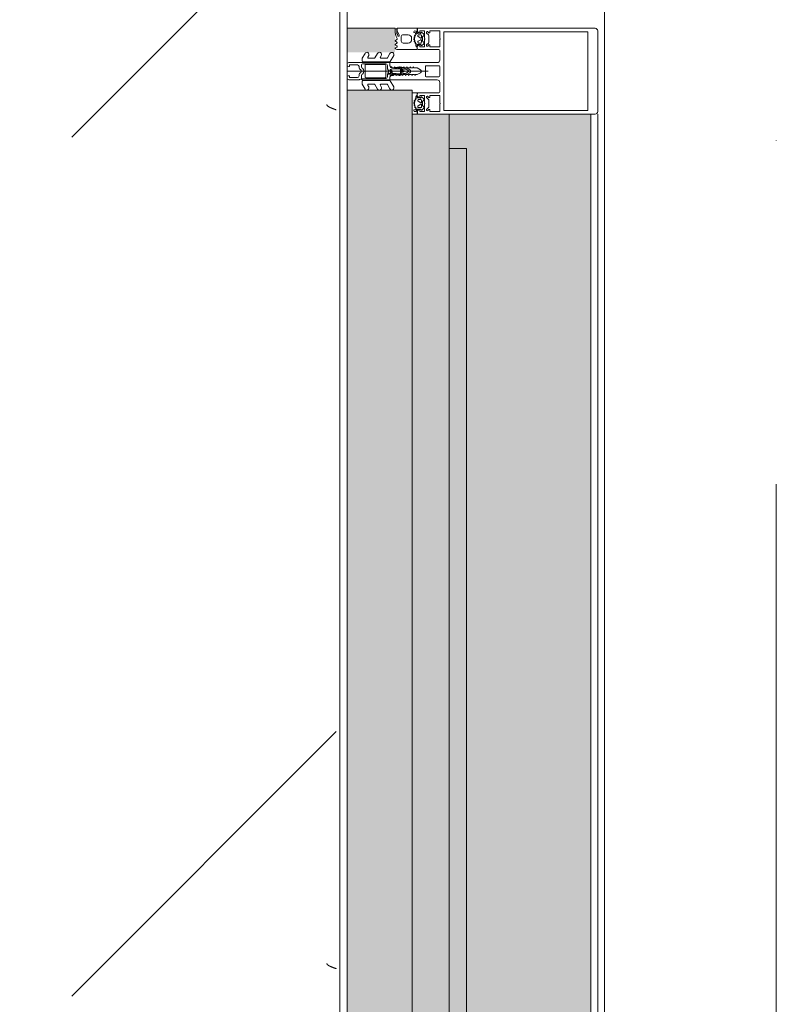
# Model space of a CAD drawing. Header units: millimetres. Extents: x -3267 to 40126, y 29201 to 102288.
# Tile 243 of 256: x 9485 to 9926, y 65700 to 66274. Entities that reach past the tile are written whole.
import ezdxf

# ---------------------------------------------------------------- set-up
doc = ezdxf.new("R2010")
doc.units = ezdxf.units.MM
doc.linetypes.add('4_ Штрихпунктир_ 10 х 2 мм', pattern=[1400, 1000, -200, 0, -200])
for name, color, linetype, lineweight in [('A-DETL-GENF-OTLN', 7, 'Continuous', 9), ('A-GLAZ-____-OTLN', 7, 'Continuous', 9), ('A-GLAZ-CWMG-MCUT', 7, 'Continuous', 9), ('A-GLAZ-CWMG-OTLN', 7, 'Continuous', 9), ('A-WALL-____-OTLN', 7, 'Continuous', 9), ('M-EQPM-____-OTLN', 7, 'Continuous', 9), ('S-GRID-____-OTLN', 7, 'Continuous', 9)]:
    doc.layers.add(name, color=color, linetype=linetype, lineweight=lineweight)

# ---------------------------------------------------------------- blocks, each defined once
blk = doc.blocks.new('Rectangular Mullion - HI_CovCap-20mm_Mull-105mm-V273-ВКК_02_К1_З_ЭОМ_кабель_')
at = {"layer": 'A-DETL-GENF-OTLN', "color": 253, "true_color": 0xaaaaaa}
for p, q in [((-25, 144.5), (-25, 130.68)), ((23.5, 146), (-23.5, 146)), ((25, 130.68), (25, 144.5)), ((-25, 136), (-25, 59.5)), ((-22.9, 135.44), (-22.9, 59.4)), ((22.9, 136), (22.9, 59.4)), ((25, 136), (25, 59.4)), ((-25, 59.5), (-25, 61)), ((-12.6, 53.5), (-12.6, 41.4)), ((-5, 25.5), (-5, 52.5)), ((-3.2, 46.1), (-3.2, 53.5)), ((-2.7, 54), (2.7, 54)), ((3.2, 53.5), (3.2, 46.1)), ((5, 52.5), (5, 25.5)), ((12.6, 41.4), (12.6, 53.5)), ((-22.24, 46.35), (-21.18, 47.41)), ((-20.47, 47.7), (-17.13, 47.7)), ((-16.42, 47.41), (-15.36, 46.35)), ((0, 47.27), (0, 0)), ((15.36, 46.35), (16.42, 47.41)), ((17.13, 47.7), (20.47, 47.7)), ((21.18, 47.41), (22.24, 46.35)), ((-23.5, 40.8), (-25, 40.8)), ((-22.3, 40.8), (-22.9, 40.8)), ((-22.9, 40.2), (-21.62, 40.2)), ((-21.76, 44.51), (-22.58, 43.54)), ((-21.2, 42.9), (-21.2, 41.7)), ((-19.5, 43.4), (-20.7, 43.4)), ((-20.7, 41.2), (-20.42, 41.2)), ((-20.16, 41.35), (-19.24, 42.95)), ((-17.65, 44), (-19.95, 44)), ((-18.36, 42.95), (-17.44, 41.35)), ((-16.9, 43.4), (-18.1, 43.4)), ((-17.18, 41.2), (-16.9, 41.2)), ((-16.4, 41.7), (-16.4, 42.9)), ((-15.02, 43.54), (-15.84, 44.51)), ((-14.64, 40.8), (-15.29, 40.8)), ((2.7, 45.6), (-2.7, 45.6)), ((14.64, 40.8), (15.29, 40.8)), ((15.02, 43.54), (15.84, 44.51)), ((16.4, 41.7), (16.4, 42.9)), ((16.9, 43.4), (18.1, 43.4)), ((17.18, 41.2), (16.9, 41.2)), ((18.36, 42.95), (17.44, 41.35)), ((17.65, 44), (19.95, 44)), ((20.16, 41.35), (19.24, 42.95)), ((19.5, 43.4), (20.7, 43.4)), ((20.7, 41.2), (20.42, 41.2)), ((21.2, 42.9), (21.2, 41.7)), ((22.9, 40.2), (21.62, 40.2)), ((21.76, 44.51), (22.58, 43.54)), ((22.3, 40.8), (22.9, 40.8)), ((-22.27, 39.59), (-22.55, 39.1)), ((-21.07, 39.62), (-21.08, 39.77)), ((-20.48, 39.51), (-20.66, 39.4)), ((-19.97, 39.2), (-20.02, 39.33)), ((-19.33, 39.22), (-19.48, 39.08)), ((-18.77, 39.04), (-18.85, 39.17)), ((-18.16, 39.23), (-18.26, 39.06)), ((-17.56, 39.21), (-17.67, 39.31)), ((-17.02, 39.56), (-17.07, 39.36)), ((-16.46, 39.68), (-16.59, 39.75)), ((-1.89, 34.49), (-2.1, 32.75)), ((-0.87, 36.5), (-1.7, 35.06)), ((-1.12, 34.47), (-0.43, 35.65)), ((0.43, 35.65), (1.12, 34.47)), ((1.7, 35.06), (0.87, 36.5)), ((2.1, 32.75), (1.89, 34.49)), ((16.4, 35.6), (16.4, 32.6)), ((16.46, 39.68), (16.59, 39.75)), ((17.02, 39.56), (17.07, 39.36)), ((17.56, 39.21), (17.67, 39.31)), ((18.16, 39.23), (18.26, 39.06)), ((19.2, 37.6), (18.4, 37.6)), ((18.77, 39.04), (18.85, 39.17)), ((19.33, 39.22), (19.48, 39.08)), ((19.97, 39.2), (20.02, 39.33)), ((20.48, 39.51), (20.66, 39.4)), ((21.07, 39.62), (21.08, 39.77)), ((21.2, 32.6), (21.2, 35.6)), ((22.27, 39.59), (22.55, 39.1)), ((-2.24, 31), (-2.45, 30.87)), ((-2.45, 30.53), (-2.25, 30.41)), ((-1.33, 33.68), (-1.33, 33.78)), ((-1.25, 31.1), (0.74, 31.1)), ((-0.6, 32.5), (-0.6, 32.42)), ((0.84, 33), (-0.1, 33)), ((0.6, 32.3), (0.93, 32.3)), ((1.02, 31.78), (0.74, 32.06)), ((1.33, 33.78), (1.33, 33.68)), ((2.45, 30.87), (2.24, 31)), ((2.25, 30.41), (2.45, 30.53)), ((14.04, 28.99), (13.55, 28.15)), ((15.24, 28.15), (14.75, 28.99)), ((16.25, 28.99), (15.76, 28.15)), ((17.44, 28.15), (16.96, 28.99)), ((17.4, 31.6), (20.2, 31.6)), ((18.43, 28.95), (17.96, 28.15)), ((23.1, 29.29), (20.89, 30.27)), ((24.8, 29.2), (23.51, 29.2)), ((23.55, 28.9), (24.16, 28.9)), ((-7.75, 23.52), (-10.33, 25.01)), ((-9.07, 27.17), (-5.65, 25.19)), ((-7.5, 19.84), (-7.5, 23.08)), ((-5.4, 9.3), (-5.4, 24.76)), ((-3.5, 25), (-4.5, 25)), ((-3.3, 23.5), (-1.9, 23.5)), ((-1.7, 23.7), (-1.7, 24.9)), ((-1.4, 24.49), (-1.4, 23.99)), ((-1.1, 23.82), (-0.5, 24.17)), ((0.3, 26.2), (-1.09, 26.2)), ((0.43, 25), (0.2, 25)), ((0.34, 25.28), (0.58, 25.52)), ((0.5, 24.17), (1.42, 23.63)), ((1.92, 23.5), (3.3, 23.5)), ((4.5, 25), (3.5, 25)), ((5.4, 24.76), (5.4, 9.3)), ((5.65, 25.19), (9.07, 27.17)), ((7.5, 23.08), (7.5, 19.84)), ((10.33, 25.01), (7.75, 23.52)), ((24.56, 28), (23.89, 28)), ((24.76, 28.3), (24.76, 28.2)), ((-7.75, 16.23), (-10.41, 17.77)), ((-9.07, 19.88), (-8.25, 19.41)), ((-3.9, 22), (-3.9, 11)), ((-3.4, 22.5), (3.4, 22.5)), ((3.9, 11), (3.9, 22)), ((4.3, 22.5), (4.3, 9.4)), ((10.41, 17.77), (7.75, 16.23)), ((8.25, 19.41), (9.07, 19.88)), ((-9.07, 12.6), (-8.25, 12.12)), ((-7.5, 12.55), (-7.5, 15.8)), ((7.5, 15.8), (7.5, 12.55)), ((8.25, 12.12), (9.07, 12.6)), ((-7.62, 8.87), (-10.41, 10.48)), ((-5.9, 8.8), (-7.37, 8.8)), ((-5, 1), (-5, 6.7)), ((-2.71, 8.4), (-4.02, 8.4)), ((-3.7, 1.7), (-3.7, 6)), ((3.4, 10.5), (-3.4, 10.5)), ((-2.7, 7), (-2.13, 7)), ((-1.7, 9), (-2, 8.69)), ((-1.42, 7.29), (-0.71, 8.01)), ((0.71, 8.01), (1.42, 7.29)), ((2, 8.69), (1.7, 9)), ((2.13, 7), (2.7, 7)), ((3.3, 8.4), (2.71, 8.4)), ((3.7, 6), (3.7, 1.7)), ((7.37, 8.8), (5.9, 8.8)), ((10.41, 10.48), (7.62, 8.87))]:
    blk.add_line(p, q, dxfattribs=at)
at = {"layer": 'A-DETL-GENF-OTLN', "color": 253, "true_color": 0xaaaaaa, "flags": 128}
for points in [[(22.9, 130.68), (22.9, 140.2), (-22.9, 140.2), (-22.9, 130.68)], [(22.9, 61), (22.9, 57.79), (22.9, 56.3), (11.2, 56.3), (-11.2, 56.3), (-22.9, 56.3), (-22.9, 57.79), (-22.9, 61)], [(25, 61), (25, 57.79), (25, 41), (23.1, 41), (22.3, 41.8), (22.3, 42.4), (23.5, 42.4), (23.5, 45.1), (19.05, 45.1)], [(-19.05, 54), (-23.5, 54), (-23.5, 48.3), (-22.3, 48.3), (-22.3, 47.7), (-22.95, 47.05)], [(-14.65, 47.05), (-15.3, 47.7), (-15.3, 48.3), (-14.1, 48.3), (-14.1, 54), (-18.55, 54)], [(-6.5, 54), (-11.2, 54), (-12.1, 54)], [(12.1, 54), (11.2, 54), (6.5, 54)], [(18.55, 54), (14.1, 54), (14.1, 48.3), (15.3, 48.3), (15.3, 47.7), (14.65, 47.05)], [(22.95, 47.05), (22.3, 47.7), (22.3, 48.3), (23.5, 48.3), (23.5, 54), (19.05, 54)], [(-19.05, 45.1), (-23.5, 45.1), (-23.5, 42.4), (-22.3, 42.4), (-22.3, 41.8), (-23.1, 41), (-25, 41)], [(-22.5, 43.09), (-22, 42.8), (-22, 42.67)], [(-13.1, 40.9), (-14.4, 40.9), (-15.3, 41.8), (-15.3, 42.4), (-14.1, 42.4), (-14.1, 45.1), (-18.55, 45.1)], [(-16.05, 40.2), (-14.75, 40.1), (-16.02, 40.1), (-16.02, 39.94)], [(-15.6, 42.67), (-15.6, 42.8), (-15.1, 43.09)], [(-12.6, 38), (-12.6, 40.8), (-13.95, 40.8)], [(-0.87, 42.8), (-2, 40.84), (-2, 39.84), (-2.5, 39.55), (-2, 39.26), (-2, 38.04), (-2.5, 37.75), (-2, 37.46), (-2, 36.24), (-2.5, 35.95), (-2, 35.66), (-2, 34.44), (-2.5, 34.15), (-2, 33.86), (-2, 32.64), (-2.5, 32.35), (-2, 32.06), (-2, 30.84), (-2.5, 30.55), (-2, 30.26), (-2, 29.04), (-2.5, 28.75), (-2, 28.46), (-2, 27.24), (-2.5, 26.95), (-2.5, 26)], [(2.5, 26), (2, 26.29), (2, 27.51), (2.5, 27.8), (2, 28.09), (2, 29.31), (2.5, 29.6), (2, 29.89), (2, 31.11), (2.5, 31.4), (2, 31.69), (2, 32.91), (2.5, 33.2), (2, 33.49), (2, 34.71), (2.5, 35), (2, 35.29), (2, 36.51), (2.5, 36.8), (2, 37.09), (2, 38.31), (2.5, 38.6), (2, 38.89), (2, 40.84), (0.87, 42.8)], [(13.03, 28.15), (12.6, 28.9), (12.6, 40.8), (13.95, 40.8)], [(18.55, 45.1), (14.1, 45.1), (14.1, 42.4), (15.3, 42.4), (15.3, 41.8), (14.4, 40.9), (13.1, 40.9)], [(16.05, 40.2), (14.75, 40.1), (16.02, 40.1), (16.02, 39.94)], [(15.6, 42.67), (15.6, 42.8), (15.1, 43.09)], [(22.5, 43.09), (22, 42.8), (22, 42.67)], [(23.5, 40.8), (25, 40.8), (25, 29.4)], [(-0.35, 31.99), (0.1, 31.73), (-1.23, 31.6)], [(0.4, 31.8), (0.4, 31.9), (0.4, 32.1)], [(-3.41, 25), (-5, 25), (-5, 9.1)], [(-1.55, 25.25), (-1.17, 25.64), (-0.2, 25.7), (-0.42, 25.6), (-1.25, 24.85)], [(-0.1, 25.3), (-0.1, 25.4), (0, 25.42)], [(5, 1), (5, 25), (3.41, 25)], [(-4.51, 8.95), (-4.3, 11), (-4.3, 22.5)], [(-2.65, 1), (-2.65, 1.4), (-3.4, 1.4)], [(3.4, 1.4), (2.65, 1.4), (2.65, 1)]]:
    blk.add_lwpolyline(points, dxfattribs=at)
blk.add_lwpolyline([(0, 37), (0, 35.9)], close=True, dxfattribs=at)
at = {"layer": 'A-DETL-GENF-OTLN', "color": 253, "true_color": 0xaaaaaa}
for centre, radius, start, end in [((-23.5, 144.5), 1.5, 90, 180), ((23.5, 144.5), 1.5, 360, 90), ((-18.8, 53.94), 0.256, 12.68038, 167.31962), ((-12.1, 53.5), 0.5, 90, 180), ((-6.5, 52.5), 1.5, 360, 90), ((-2.7, 53.5), 0.5, 90, 180), ((2.7, 53.5), 0.5, 0, 90), ((6.5, 52.5), 1.5, 90, 180), ((12.1, 53.5), 0.5, 0, 90), ((18.8, 53.94), 0.256, 12.68038, 167.31962), ((-22.59, 46.7), 0.5, 135, 315), ((-20.47, 46.7), 1, 90, 135), ((-17.13, 46.7), 1, 45, 90), ((-15.01, 46.7), 0.5, 225, 45), ((-2.7, 46.1), 0.5, 180, 270), ((2.7, 46.1), 0.5, 270, 0), ((15.01, 46.7), 0.5, 135, 315), ((17.13, 46.7), 1, 90, 135), ((20.47, 46.7), 1, 45, 90), ((22.59, 46.7), 0.5, 225, 45), ((-22.9, 39.55), 0.65, 90, 270), ((-23.2, 40.8), 0.3, 180, 0), ((-22.35, 43.35), 0.3, 140.01031, 239.99507), ((-22.3, 41.1), 0.3, 270.90521, 359.98148), ((-18.96, 41.89), 3.14, 165.49788, 194.50212), ((-21.15, 44), 0.8, 22.61561, 140.00332), ((-21.62, 39.7), 0.5, 54.92212, 90), ((-18.8, 43.71), 4.4, 234.92212, 305.84121), ((-20.7, 42.9), 0.5, 89.98992, 180.01008), ((-20.7, 41.7), 0.5, 179.98974, 270.01026), ((-20.42, 41.5), 0.3, 269.98791, 330.00644), ((-19.95, 44.5), 0.5, 202.62239, 269.99966), ((-19.5, 43.1), 0.3, 329.99756, 90.00642), ((-18.8, 45.04), 0.256, 12.68038, 167.31962), ((-18.1, 43.1), 0.3, 89.99872, 209.99731), ((-17.65, 44.5), 0.5, 269.99881, 337.37914), ((-17.18, 41.5), 0.3, 209.995, 270.01065), ((-16.45, 44), 0.8, 40.00306, 157.37723), ((-16.9, 42.9), 0.5, 0.00918, 89.99082), ((-16.9, 41.7), 0.5, 270.00904, 359.99096), ((-16.05, 39.9), 0.3, 90, 125.84121), ((-18.64, 41.89), 3.14, 346.80247, 14.483), ((-15.29, 41.1), 0.3, 166.80247, 270), ((-15.25, 43.35), 0.3, 299.99829, 40.01132), ((-14.83, 40.53), 0.33, 270.00002, 54.90994), ((-14.75, 40.6), 0.5, 269.99115, 352.82633), ((-13.95, 40.5), 0.3, 90.00299, 172.8115), ((-13.1, 41.4), 0.5, 270, 0), ((0, 42.3), 1, 30, 150), ((13.1, 41.4), 0.5, 180, 270), ((13.95, 40.5), 0.3, 7.1885, 89.99701), ((14.75, 40.6), 0.5, 187.17367, 270.00885), ((14.83, 40.53), 0.33, 125.09006, 269.99998), ((15.25, 43.35), 0.3, 139.98868, 240.00171), ((15.29, 41.1), 0.3, 270, 13.19753), ((18.64, 41.89), 3.14, 165.517, 193.19753), ((16.45, 44), 0.8, 22.62277, 139.99694), ((16.05, 39.9), 0.3, 54.15879, 90), ((18.8, 43.71), 4.4, 234.15879, 305.07788), ((16.9, 42.9), 0.5, 90.00918, 179.99082), ((16.9, 41.7), 0.5, 180.00904, 269.99096), ((17.18, 41.5), 0.3, 269.98935, 330.005), ((17.65, 44.5), 0.5, 202.62086, 270.00119), ((18.1, 43.1), 0.3, 330.00269, 90.00128), ((18.8, 45.04), 0.256, 12.68038, 167.31962), ((19.5, 43.1), 0.3, 89.99358, 210.00244), ((19.95, 44.5), 0.5, 270.00034, 337.37761), ((20.42, 41.5), 0.3, 209.99356, 270.01209), ((21.15, 44), 0.8, 39.99668, 157.38439), ((20.7, 42.9), 0.5, 359.98992, 90.01008), ((20.7, 41.7), 0.5, 269.98974, 0.01026), ((21.62, 39.7), 0.5, 90, 125.07788), ((18.96, 41.89), 3.14, 345.49788, 14.50212), ((22.3, 41.1), 0.3, 180.01852, 269.09479), ((22.35, 43.35), 0.3, 300.00493, 39.98969), ((23.2, 40.8), 0.3, 180, 0), ((22.9, 39.55), 0.65, 270, 90), ((-22.9, 39.3), 0.4, 269.99999, 330.00626), ((-21.41, 39.09), 1, 90.82716, 149.99773), ((-21.42, 39.75), 0.339, 3.00251, 90.82171), ((-20.8, 39.64), 0.272, 183.0147, 299.98901), ((-20.32, 39.23), 0.316, 18.00331, 119.99297), ((-19.69, 39.29), 0.3, 197.9991, 314.99946), ((-19.11, 38.99), 0.316, 32.98956, 135.00901), ((-18.52, 39.21), 0.3, 213.00146, 329.99975), ((-17.88, 39.07), 0.316, 48.00262, 149.99741), ((-17.36, 39.43), 0.3, 227.99716, 345.00452), ((-16.73, 39.48), 0.3, 63.00317, 164.99853), ((-16.32, 39.94), 0.3, 243.00899, 359.98883), ((-0.4, 34.31), 1.5, 150, 173), ((0.27, 33.67), 1.6, 150, 176), ((0, 36), 1, 90.02865, 150), ((0, 35.4), 0.5, 90.0573, 150), ((0, 36), 1, 30, 89.97135), ((0, 35.4), 0.5, 30, 89.9427), ((-0.27, 33.67), 1.6, 4, 30), ((0.4, 34.31), 1.5, 7, 30), ((16.32, 39.94), 0.3, 180.01117, 296.99101), ((18.4, 35.6), 2, 90.00207, 179.99793), ((16.73, 39.48), 0.3, 15.00147, 116.99683), ((17.36, 39.43), 0.3, 194.99548, 312.00284), ((17.88, 39.07), 0.316, 30.00259, 131.99738), ((18.52, 39.21), 0.3, 210.00025, 326.99854), ((19.11, 38.99), 0.316, 44.99099, 147.01044), ((19.2, 35.6), 2, 359.99744, 90.00256), ((19.69, 39.29), 0.3, 225.00054, 342.0009), ((20.32, 39.23), 0.316, 60.00703, 161.99669), ((20.8, 39.64), 0.272, 240.01099, 356.9853), ((21.42, 39.75), 0.339, 89.17829, 176.99749), ((21.41, 39.09), 1, 30.00227, 89.17284), ((22.9, 39.3), 0.4, 209.99374, 270.00001), ((-2.35, 30.7), 0.2, 120, 240), ((17.75, 30.31), 20, 179.72362, 190.22002), ((17.75, 30.31), 20, 173, 178.04971), ((-1.25, 30.9), 0.2, 90, 179.3132), ((46.55, 30.33), 48, 179.3132, 184.71248), ((46.55, 30.33), 48, 176, 178.23414), ((-1.23, 31.8), 0.2, 178.23414, 270), ((-0.1, 32.5), 0.5, 90, 180), ((-0.1, 32.42), 0.5, 180, 240), ((0.2, 31.9), 0.2, 240, 0), ((0.2, 31.8), 0.2, 270, 0), ((0.6, 32.1), 0.2, 90, 180), ((0.6, 31.92), 0.2, 45, 180), ((0.74, 31.5), 0.4, 270, 45), ((0.84, 33.5), 0.5, 270, 3.83017), ((0.93, 31.8), 0.5, 1.77701, 90), ((-46.55, 30.33), 48, 354.4962, 1.77701), ((-46.55, 30.33), 48, 3.83017, 4), ((-17.75, 30.31), 20, 349.77998, 0.27638), ((-17.75, 30.31), 20, 1.95029, 7), ((2.35, 30.7), 0.2, 300, 60), ((14.4, 28.79), 0.41, 30.00523, 149.99477), ((16.6, 28.79), 0.41, 29.9985, 150.0015), ((17.4, 32.6), 1, 180.00127, 269.99873), ((18.86, 28.68), 0.51, 63.33857, 148.19306), ((23.89, 38.7), 10.7, 243.33981, 269.99936), ((20.2, 32.6), 1, 269.99283, 0.00717), ((20.75, 29.95), 0.35, 66.00158, 241.92521), ((23.55, 35.2), 6.3, 241.92787, 269.99964), ((23.51, 30.2), 1, 246.00621, 269.99547), ((24.16, 28.3), 0.6, 359.98764, 90.01018), ((24.8, 29.4), 0.2, 270.00393, 359.99169), ((-9.68, 26.13), 1.3, 154.41173, 240), ((-9.72, 26.04), 1.3, 60, 150), ((-8, 23.08), 0.5, 360, 60), ((-5.9, 24.76), 0.5, 360, 60), ((-4.5, 25.5), 0.5, 180, 270), ((-3.3, 22.5), 1, 90, 180), ((-3.5, 26), 1, 270, 0), ((-3.41, 26.5), 1.5, 270, 10.22002), ((-1.9, 23.7), 0.2, 270, 0), ((-1.2, 24.9), 0.5, 135, 180), ((-0.9, 24.49), 0.5, 135, 180), ((-1.2, 23.99), 0.2, 180, 300), ((-1.09, 26.4), 0.2, 184.71248, 270), ((-1.02, 25.5), 0.2, 90, 135), ((-0.42, 25.4), 0.2, 90, 135), ((0, 23.3), 1, 60, 120), ((-0.3, 25.4), 0.2, 360, 90), ((-0.2, 25.5), 0.2, 360, 90), ((0.2, 25.3), 0.3, 180, 270), ((0.2, 25.42), 0.2, 180, 315), ((0.3, 25.8), 0.4, 315, 90), ((0.43, 25.8), 0.8, 270, 354.4962), ((1.92, 24.5), 1, 240, 270), ((3.41, 26.5), 1.5, 169.77998, 270), ((3.5, 26), 1, 180, 270), ((3.3, 22.5), 1, 360, 90), ((4.5, 25.5), 0.5, 270, 360), ((5.9, 24.76), 0.5, 120, 180), ((8, 23.08), 0.5, 120, 180), ((9.72, 26.04), 1.3, 30, 120), ((9.68, 26.13), 1.3, 300, 25.58827), ((13.29, 28.3), 0.3, 209.9964, 330.0036), ((15.5, 28.3), 0.3, 209.9964, 330.0036), ((17.7, 28.3), 0.3, 209.9964, 330.0036), ((24.56, 28.2), 0.2, 269.97732, 0.03798), ((-9.81, 18.81), 1.2, 150, 240), ((-9.72, 18.76), 1.3, 60, 150), ((-8, 19.84), 0.5, 240, 0), ((-3.4, 22), 0.5, 90, 180), ((3.4, 22), 0.5, 360, 90), ((8, 19.84), 0.5, 180, 300), ((9.72, 18.76), 1.3, 30, 120), ((9.81, 18.81), 1.2, 300, 30), ((-9.81, 11.52), 1.2, 150, 240), ((-9.72, 11.47), 1.3, 60, 150), ((-8, 12.55), 0.5, 240, 0), ((-8, 15.8), 0.5, 360, 60), ((8, 15.8), 0.5, 120, 180), ((8, 12.55), 0.5, 180, 300), ((9.72, 11.47), 1.3, 30, 120), ((9.81, 11.52), 1.2, 300, 30), ((-7.37, 9.3), 0.5, 240, 270), ((-5.9, 9.3), 0.5, 270, 0), ((-4, 9.1), 1, 180, 216.8699), ((-4, 6.7), 1, 143.1301, 180), ((-5.6, 7.9), 1, 323.1301, 36.8699), ((-4.02, 8.9), 0.5, 174, 270), ((-3.4, 11), 0.5, 180, 270), ((-2.7, 6), 1, 90, 180), ((-2.71, 9.4), 1, 270, 315), ((-2.13, 8), 1, 270, 315), ((0, 7.3), 2.4, 45, 135), ((0, 7.3), 1, 45, 135), ((2.13, 8), 1, 225, 270), ((2.71, 9.4), 1, 225, 270), ((2.7, 6), 1, 360, 90), ((3.3, 9.4), 1, 270, 0), ((3.4, 11), 0.5, 270, 0), ((5.9, 9.3), 0.5, 180, 270), ((7.37, 9.3), 0.5, 270, 300), ((-4, 1), 1, 180, 270), ((-3.4, 1.7), 0.3, 180, 270), ((-3.65, 1), 1, 270, 0), ((3.65, 1), 1, 180, 270), ((3.4, 1.7), 0.3, 270, 0), ((4, 1), 1, 270, 0)]:
    blk.add_arc(centre, radius, start, end, dxfattribs=at)
blk = doc.blocks.new('Rectangular Mullion - FWS-50-HI_Mull_CovCap-20mm_Mull-105mm_zoloto-5843152-ВКК_02_К1_З_ЭОМ_кабель_')
at = {"layer": 'A-GLAZ-CWMG-OTLN', "true_color": 0xf8f3e1}
blk.add_hatch(color=7, dxfattribs=at).paths.add_polyline_path([(4340, 99522), (4340, 99550), (4326, 99550), (4326, 99522)])
at = {"layer": 'A-GLAZ-CWMG-OTLN', "color": 253, "true_color": 0xaaaaaa}
blk.add_line((4340, 99550), (4340, 99522), dxfattribs=at)
blk = doc.blocks.new('АРФ_ блок_Окно - FWS SI insert unit_zoloto ПР-9497958-ВКК_02_К1_З_ЭОМ_кабель_')
at = {"layer": 'A-GLAZ-____-OTLN', "true_color": 0xf8f3e1}
for points in [[(-455, 69.5), (-455, 59.5), (455, 59.5), (455, 69.5), (-358.05, 69.5)], [(-358.05, 59.5), (-475, 59.5), (-475, 38), (475, 38), (475, 59.5), (-207.77, 59.5)], [(-489, 38), (-489, 0), (489, 0), (489, 38), (-358.05, 38)]]:
    blk.add_hatch(color=7, dxfattribs=at).paths.add_polyline_path(points)
at = {"layer": 'A-GLAZ-____-OTLN', "color": 253, "true_color": 0xaaaaaa}
for p, q in [((-455, 69.5), (455, 69.5)), ((-455, 59.5), (-455, 69.5)), ((-475, 38), (-475, 59.5)), ((-475, 59.5), (475, 59.5)), ((-489, 0), (-489, 38)), ((-489, 38), (489, 38))]:
    blk.add_line(p, q, dxfattribs=at)
blk = doc.blocks.new('Rectangular Mullion - FWS-50-HI_Mull_CovCap-20mm_Mull-105mm_zoloto-2885899-ВКК_02_К1_З_ЭОМ_кабель_')
at = {"layer": 'A-GLAZ-CWMG-OTLN', "true_color": 0xf8f3e1}
blk.add_hatch(color=7, dxfattribs=at).paths.add_polyline_path([(26908, 74420), (26990.5, 74420), (26990.5, 74440), (26980.5, 74440), (26980.5, 75301.75), (26966.5, 75302.3), (26966.5, 75306.01), (26909.5, 75307.08), (26909.5, 75329.58), (26966.5, 75329.99), (26966.5, 75334.25), (26980.5, 75334.25), (26980.5, 75350), (26990.5, 75350), (26990.5, 75370), (26908, 75370), (26908, 74445)])
at = {"layer": 'A-GLAZ-CWMG-MCUT', "color": 253, "true_color": 0xaaaaaa}
for p, q in [((26904, 75370), (26904, 74420)), ((26908, 74420), (26908, 75370))]:
    blk.add_line(p, q, dxfattribs=at)
blk = doc.blocks.new('FP_561-ВКК_02_К1_З_ЭОМ_кабель_')
at = {"layer": 'M-EQPM-____-OTLN', "color": 7, "true_color": 0xffffff}
for p, q in [((1244.99, 11.49), (1244.94, 11.45)), ((1245.04, 11.53), (1244.99, 11.49)), ((1245.09, 11.57), (1245.04, 11.53)), ((1245.14, 11.61), (1245.09, 11.57)), ((1245.18, 11.64), (1245.14, 11.61)), ((1245.23, 11.66), (1245.18, 11.64)), ((1245.28, 11.69), (1245.23, 11.66)), ((1245.33, 11.71), (1245.28, 11.69)), ((1245.38, 11.73), (1245.33, 11.71)), ((1245.43, 11.74), (1245.38, 11.73)), ((1245.48, 11.76), (1245.43, 11.74)), ((1245.53, 11.76), (1245.48, 11.76)), ((1245.58, 11.77), (1245.53, 11.76)), ((1744.99, 11.49), (1744.94, 11.45)), ((1745.04, 11.53), (1744.99, 11.49)), ((1745.09, 11.57), (1745.04, 11.53)), ((1745.14, 11.61), (1745.09, 11.57)), ((1745.18, 11.64), (1745.14, 11.61)), ((1745.23, 11.66), (1745.18, 11.64)), ((1745.28, 11.69), (1745.23, 11.66)), ((1745.33, 11.71), (1745.28, 11.69)), ((1745.38, 11.73), (1745.33, 11.71)), ((1745.43, 11.74), (1745.38, 11.73)), ((1745.48, 11.76), (1745.43, 11.74)), ((1745.53, 11.76), (1745.48, 11.76)), ((1745.58, 11.77), (1745.53, 11.76)), ((1242.53, 6.39), (1242.48, 6.26)), ((1242.58, 6.53), (1242.53, 6.39)), ((1242.63, 6.66), (1242.58, 6.53)), ((1242.68, 6.8), (1242.63, 6.66)), ((1242.73, 6.93), (1242.68, 6.8)), ((1242.78, 7.07), (1242.73, 6.93)), ((1242.83, 7.2), (1242.78, 7.07)), ((1242.88, 7.33), (1242.83, 7.2)), ((1242.93, 7.46), (1242.88, 7.33)), ((1242.98, 7.6), (1242.93, 7.46)), ((1243.02, 7.73), (1242.98, 7.6)), ((1243.07, 7.86), (1243.02, 7.73)), ((1243.12, 7.99), (1243.07, 7.86)), ((1243.17, 8.11), (1243.12, 7.99)), ((1243.22, 8.24), (1243.17, 8.11)), ((1243.27, 8.37), (1243.22, 8.24)), ((1243.32, 8.49), (1243.27, 8.37)), ((1243.37, 8.61), (1243.32, 8.49)), ((1243.42, 8.74), (1243.37, 8.61)), ((1243.47, 8.86), (1243.42, 8.74)), ((1243.52, 8.97), (1243.47, 8.86)), ((1243.56, 9.09), (1243.52, 8.97)), ((1243.61, 9.21), (1243.56, 9.09)), ((1243.66, 9.32), (1243.61, 9.21)), ((1243.71, 9.43), (1243.66, 9.32)), ((1243.76, 9.54), (1243.71, 9.43)), ((1243.81, 9.65), (1243.76, 9.54)), ((1243.86, 9.75), (1243.81, 9.65)), ((1243.91, 9.86), (1243.86, 9.75)), ((1243.96, 9.96), (1243.91, 9.86)), ((1244.01, 10.06), (1243.96, 9.96)), ((1244.06, 10.16), (1244.01, 10.06)), ((1244.1, 10.25), (1244.06, 10.16)), ((1244.15, 10.34), (1244.1, 10.25)), ((1244.2, 10.43), (1244.15, 10.34)), ((1244.25, 10.52), (1244.2, 10.43)), ((1244.3, 10.6), (1244.25, 10.52)), ((1244.35, 10.69), (1244.3, 10.6)), ((1244.4, 10.76), (1244.35, 10.69)), ((1244.45, 10.84), (1244.4, 10.76)), ((1244.5, 10.91), (1244.45, 10.84)), ((1244.55, 10.99), (1244.5, 10.91)), ((1244.6, 11.05), (1244.55, 10.99)), ((1244.64, 11.12), (1244.6, 11.05)), ((1244.69, 11.18), (1244.64, 11.12)), ((1244.74, 11.24), (1244.69, 11.18)), ((1244.79, 11.3), (1244.74, 11.24)), ((1244.84, 11.35), (1244.79, 11.3)), ((1244.89, 11.4), (1244.84, 11.35)), ((1244.94, 11.45), (1244.89, 11.4)), ((1742.53, 6.39), (1742.48, 6.26)), ((1742.58, 6.53), (1742.53, 6.39)), ((1742.63, 6.66), (1742.58, 6.53)), ((1742.68, 6.8), (1742.63, 6.66)), ((1742.73, 6.93), (1742.68, 6.8)), ((1742.78, 7.07), (1742.73, 6.93)), ((1742.83, 7.2), (1742.78, 7.07)), ((1742.88, 7.33), (1742.83, 7.2)), ((1742.93, 7.46), (1742.88, 7.33)), ((1742.98, 7.6), (1742.93, 7.46)), ((1743.02, 7.73), (1742.98, 7.6)), ((1743.07, 7.86), (1743.02, 7.73)), ((1743.12, 7.99), (1743.07, 7.86)), ((1743.17, 8.11), (1743.12, 7.99)), ((1743.22, 8.24), (1743.17, 8.11)), ((1743.27, 8.37), (1743.22, 8.24)), ((1743.32, 8.49), (1743.27, 8.37)), ((1743.37, 8.61), (1743.32, 8.49)), ((1743.42, 8.74), (1743.37, 8.61)), ((1743.47, 8.86), (1743.42, 8.74)), ((1743.52, 8.97), (1743.47, 8.86)), ((1743.56, 9.09), (1743.52, 8.97)), ((1743.61, 9.21), (1743.56, 9.09)), ((1743.66, 9.32), (1743.61, 9.21)), ((1743.71, 9.43), (1743.66, 9.32)), ((1743.76, 9.54), (1743.71, 9.43)), ((1743.81, 9.65), (1743.76, 9.54)), ((1743.86, 9.75), (1743.81, 9.65)), ((1743.91, 9.86), (1743.86, 9.75)), ((1743.96, 9.96), (1743.91, 9.86)), ((1744.01, 10.06), (1743.96, 9.96)), ((1744.06, 10.16), (1744.01, 10.06)), ((1744.1, 10.25), (1744.06, 10.16)), ((1744.15, 10.34), (1744.1, 10.25)), ((1744.2, 10.43), (1744.15, 10.34)), ((1744.25, 10.52), (1744.2, 10.43)), ((1744.3, 10.6), (1744.25, 10.52)), ((1744.35, 10.69), (1744.3, 10.6)), ((1744.4, 10.76), (1744.35, 10.69)), ((1744.45, 10.84), (1744.4, 10.76)), ((1744.5, 10.91), (1744.45, 10.84)), ((1744.55, 10.99), (1744.5, 10.91)), ((1744.6, 11.05), (1744.55, 10.99)), ((1744.64, 11.12), (1744.6, 11.05)), ((1744.69, 11.18), (1744.64, 11.12)), ((1744.74, 11.24), (1744.69, 11.18)), ((1744.79, 11.3), (1744.74, 11.24)), ((1744.84, 11.35), (1744.79, 11.3)), ((1744.89, 11.4), (1744.84, 11.35)), ((1744.94, 11.45), (1744.89, 11.4))]:
    blk.add_line(p, q, dxfattribs=at)
blk = doc.blocks.new('ПР_Низ пояс - Тип 1-V559-ВКК_02_К1_З_ЭОМ_кабель_')
at = {"layer": 'M-EQPM-____-OTLN', "true_color": 0xffffff}
h = blk.add_hatch(dxfattribs=at)
h.set_pattern_fill('FP_224', style=0, pattern_type=2)
h.set_pattern_definition([(135, (-64260, 6950), (-1000, 1e-13), [50, -1364.214]), (135, (-63760, 6950), (-1000, 1e-13), [50, -1364.214]), (135, (-63760, 7450), (-1000, 1e-13), [50, -1364.214]), (135, (-64474.64, 7664.64), (-1000, 1e-13), [403.55, -1010.664]), (135, (-63974.64, 7664.64), (-1000, 1e-13), [403.55, -1010.664]), (135, (-64474.64, 7164.64), (-1000, 1e-13), [403.55, -1010.664]), (135, (-63974.64, 7164.64), (-1000, 1e-13), [453.55, -960.664])])
h.paths.add_polyline_path([(800, 6.26), (2400, 6.26), (2400, 588), (800, 588), (800, 19.98)])
at = {"layer": 'M-EQPM-____-OTLN', "color": 253, "true_color": 0xaaaaaa}
for p, q in [((800, 4.26), (2400, 4.26)), ((800, 0), (2400, 0))]:
    blk.add_line(p, q, dxfattribs=at)
blk.add_blockref('FP_561-ВКК_02_К1_З_ЭОМ_кабель_', (0, 0), dxfattribs=at)
blk = doc.blocks.new('Наметкина 10_РД_АРФ_К1_R21_rvt-1-ВКК_02_К1_З_ЭОМ_кабель_')
at = {"layer": 'A-WALL-____-OTLN', "color": 253, "true_color": 0xaaaaaa}
blk.add_line((8100, 66560), (8100, 64560), dxfattribs=at)
at = {"layer": 'A-GLAZ-____-OTLN', "color": 253, "lineweight": 9, "true_color": 0xaaaaaa, "rotation": 269.9999999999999}
blk.add_blockref('АРФ_ блок_Окно - FWS SI insert unit_zoloto ПР-9497958-ВКК_02_К1_З_ЭОМ_кабель_', (7950, 66025), dxfattribs=at)
at = {"layer": 'A-GLAZ-CWMG-OTLN', "color": 253, "lineweight": 9, "true_color": 0xaaaaaa, "extrusion": (0, 0, -1), "rotation": 90.00000000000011}
blk.add_blockref('Rectangular Mullion - HI_CovCap-20mm_Mull-105mm-V273-ВКК_02_К1_З_ЭОМ_кабель_', (-7950, 66525), dxfattribs=at)
at = {"layer": 'A-GLAZ-CWMG-OTLN', "color": 253, "lineweight": 9, "true_color": 0xaaaaaa}
for name, p, rotation in [('Rectangular Mullion - FWS-50-HI_Mull_CovCap-20mm_Mull-105mm_zoloto-5843152-ВКК_02_К1_З_ЭОМ_кабель_', (107500, 62210), 89.9999999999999), ('Rectangular Mullion - FWS-50-HI_Mull_CovCap-20mm_Mull-105mm_zoloto-2885899-ВКК_02_К1_З_ЭОМ_кабель_', (35000, 140920), 180)]:
    blk.add_blockref(name, p, dxfattribs=dict(at, rotation=rotation))
at = {"layer": 'M-EQPM-____-OTLN', "color": 253, "lineweight": 9, "true_color": 0xaaaaaa, "rotation": 89.99999999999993}
blk.add_blockref('ПР_Низ пояс - Тип 1-V559-ВКК_02_К1_З_ЭОМ_кабель_', (7950, 64760), dxfattribs=at)

msp = doc.modelspace()

# ---------------------------------------------------------------- linework, layer by layer
at = {"layer": 'S-GRID-____-OTLN', "color": 253, "linetype": '4_ Штрихпунктир_ 10 х 2 мм', "true_color": 0xaaaaaa}
msp.add_line((9925.58, 30000.72), (9925.58, 101488.31), dxfattribs=at)

# ---------------------------------------------------------------- block references
at = {"lineweight": 5}
msp.add_blockref('Наметкина 10_РД_АРФ_К1_R21_rvt-1-ВКК_02_К1_З_ЭОМ_кабель_', (1725.58, -281.28), dxfattribs=at)

doc.saveas('drawing.dxf')
